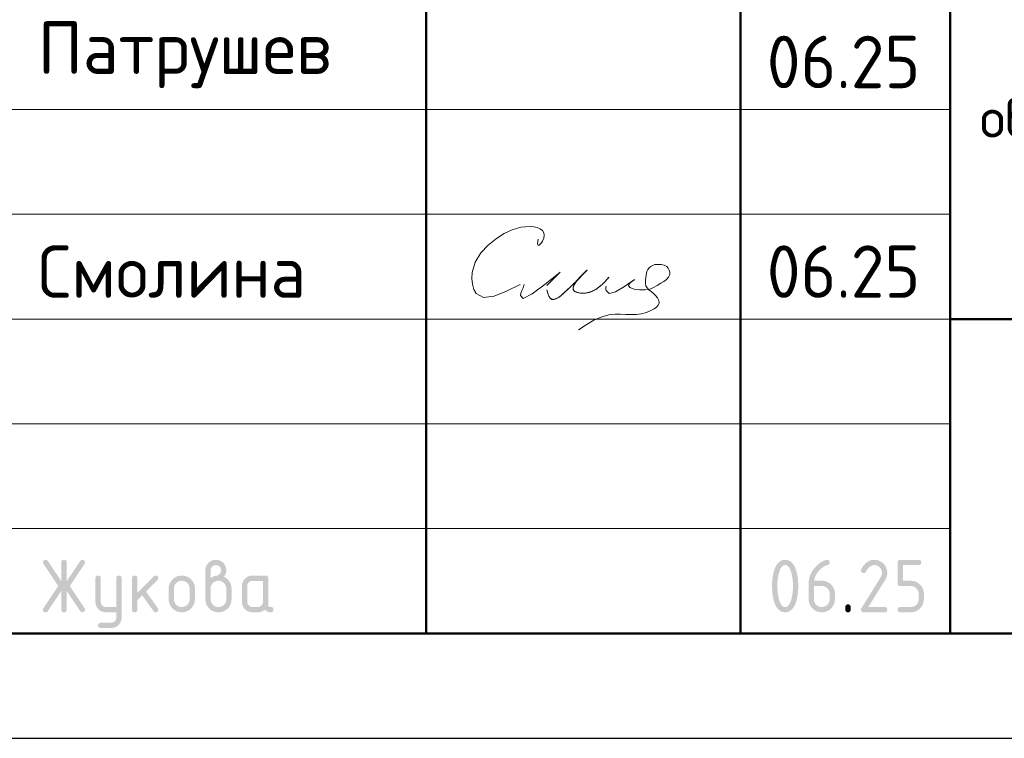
# Model space of a CAD drawing. Header units: millimetres. Extents: x 0 to 50400, y 0 to 35762.
# Tile 10 of 18: x 30071 to 35710, y 0 to 4113. Entities that reach past the tile are written whole.
import ezdxf

# ---------------------------------------------------------------- set-up
doc = ezdxf.new("R2010")
doc.units = ezdxf.units.MM
doc.layers.add('Standard', color=7, linetype='Continuous', lineweight=25)
doc.styles.add('ISOCPEUR', font='txt')

msp = doc.modelspace()

# ---------------------------------------------------------------- hatches: boundary and pattern name
at = {"layer": 'Standard', "linetype": 'Continuous', "lineweight": 25, "transparency": 33554687}
for points in [[(30310.2, 844.4), (30232.8, 728.1), (30231.7, 726.5), (30230.4, 725.2), (30229, 724), (30227.4, 723.2), (30225.8, 722.4), (30224, 721.9), (30222.1, 721.5), (30220, 721.5), (30218.2, 721.5), (30216.6, 721.8), (30215, 722), (30213.6, 722.5), (30212.2, 723), (30211, 723.8), (30209.9, 724.5), (30209, 725.5), (30208, 726.4), (30207.4, 727.7), (30206.7, 728.9), (30206.2, 730.4), (30205.7, 731.8), (30205.5, 733.5), (30205.3, 735.2), (30205.3, 737.2), (30205.3, 739.1), (30205.9, 741.1), (30206.5, 743), (30207.8, 744.9), (30292.1, 871.4), (30207.8, 997.9), (30206.5, 999.9), (30205.9, 1001.8), (30205.3, 1003.8), (30205.3, 1005.9), (30205.3, 1007.8), (30205.5, 1009.5), (30205.7, 1011.3), (30206.2, 1012.7), (30206.7, 1014.2), (30207.4, 1015.4), (30208.1, 1016.6), (30209, 1017.6), (30210, 1018.6), (30211.1, 1019.3), (30212.3, 1020.1), (30213.7, 1020.6), (30215.1, 1021), (30216.8, 1021.3), (30218.4, 1021.5), (30220.3, 1021.5), (30222.3, 1021.5), (30224, 1021.1), (30225.8, 1020.7), (30227.4, 1019.8), (30228.9, 1019), (30230.3, 1017.7), (30231.6, 1016.4), (30232.8, 1014.7), (30310.2, 898.7), (30310.2, 1006.5), (30310.2, 1008.4), (30310.5, 1010.1), (30310.7, 1011.7), (30311.2, 1013.1), (30311.7, 1014.5), (30312.4, 1015.7), (30313.1, 1016.9), (30314, 1017.8), (30314.9, 1018.7), (30316.1, 1019.4), (30317.3, 1020.1), (30318.7, 1020.6), (30320.1, 1021.1), (30321.8, 1021.3), (30323.4, 1021.5), (30325.3, 1021.5), (30327.2, 1021.5), (30328.8, 1021.3), (30330.4, 1021.1), (30331.8, 1020.6), (30333.3, 1020.1), (30334.4, 1019.4), (30335.6, 1018.7), (30336.5, 1017.8), (30337.5, 1016.9), (30338.2, 1015.7), (30338.9, 1014.5), (30339.4, 1013.1), (30339.8, 1011.7), (30340.1, 1010.1), (30340.3, 1008.4), (30340.3, 1006.5), (30340.3, 898.7), (30417.8, 1014.7), (30418.9, 1016.4), (30420.3, 1017.7), (30421.6, 1019), (30423.2, 1019.8), (30424.8, 1020.7), (30426.6, 1021.1), (30428.5, 1021.5), (30430.5, 1021.5), (30432, 1021.5), (30433.4, 1021.3), (30434.9, 1021), (30436.2, 1020.4), (30437.5, 1019.8), (30438.7, 1019), (30439.9, 1018.1), (30441, 1017), (30442, 1015.9), (30442.8, 1014.6), (30443.6, 1013.4), (30444.2, 1012.1), (30444.7, 1010.7), (30445, 1009.3), (30445.3, 1007.9), (30445.3, 1006.3), (30445.3, 1004.1), (30444.6, 1002), (30444, 999.9), (30442.8, 997.9), (30358.5, 871.4), (30442.8, 744.9), (30444, 743), (30444.6, 741), (30445.3, 738.9), (30445.3, 736.8), (30445.3, 735.2), (30445, 733.8), (30444.7, 732.4), (30444.2, 731), (30443.7, 729.7), (30442.9, 728.5), (30442.1, 727.2), (30441.1, 726.1), (30440, 724.9), (30438.8, 724.1), (30437.7, 723.3), (30436.4, 722.7), (30435.1, 722.1), (30433.7, 721.8), (30432.3, 721.5), (30430.7, 721.5), (30428.6, 721.5), (30426.7, 721.9), (30424.8, 722.4), (30423.2, 723.2), (30421.6, 724), (30420.2, 725.2), (30418.9, 726.5), (30417.8, 728.1), (30340.3, 844.4), (30340.3, 736.5), (30340.3, 734.7), (30340.1, 733), (30339.8, 731.4), (30339.4, 730), (30338.9, 728.6), (30338.2, 727.4), (30337.5, 726.2), (30336.5, 725.3), (30335.6, 724.4), (30334.4, 723.7), (30333.3, 723), (30331.8, 722.5), (30330.4, 722), (30328.8, 721.8), (30327.2, 721.5), (30325.3, 721.5), (30323.4, 721.5), (30321.8, 721.8), (30320.1, 722), (30318.7, 722.5), (30317.3, 723), (30316.1, 723.7), (30314.9, 724.4), (30314, 725.3), (30313.1, 726.2), (30312.4, 727.4), (30311.7, 728.6), (30311.2, 730), (30310.7, 731.4), (30310.5, 733), (30310.2, 734.7), (30310.2, 736.5)], [(34964.6, 1021.5), (34968.5, 1021.5), (34972.2, 1021.2), (34976, 1020.9), (34979.6, 1020.2), (34983.2, 1019.5), (34986.7, 1018.5), (34990.1, 1017.4), (34993.4, 1016.1), (34996.7, 1014.7), (34999.9, 1013), (35003.1, 1011.3), (35006.1, 1009.2), (35009.1, 1007.2), (35012, 1004.8), (35014.9, 1002.4), (35017.6, 999.6), (35020.4, 996.9), (35022.8, 994), (35025.2, 991.1), (35027.2, 988.1), (35029.3, 985), (35031, 981.9), (35032.7, 978.7), (35034.1, 975.4), (35035.5, 972.1), (35036.5, 968.6), (35037.5, 965.2), (35038.2, 961.5), (35038.9, 957.9), (35039.2, 954.2), (35039.6, 950.4), (35039.6, 946.6), (35039.6, 941.2), (35038.7, 935.9), (35037.9, 930.5), (35036.2, 925.1), (35034.5, 919.7), (35031.9, 914.3), (35029.3, 908.8), (35025.9, 903.4), (34931.4, 751.6), (35024.6, 751.6), (35026.4, 751.6), (35028.1, 751.4), (35029.7, 751.1), (35031.1, 750.7), (35032.5, 750.2), (35033.7, 749.5), (35034.9, 748.8), (35035.8, 747.8), (35036.8, 746.9), (35037.5, 745.7), (35038.2, 744.6), (35038.6, 743.2), (35039.1, 741.7), (35039.3, 740.1), (35039.6, 738.4), (35039.6, 736.6), (35039.6, 734.7), (35039.3, 733), (35039.1, 731.4), (35038.6, 730), (35038.2, 728.6), (35037.5, 727.4), (35036.8, 726.2), (35035.8, 725.3), (35034.9, 724.4), (35033.7, 723.7), (35032.5, 723), (35031.1, 722.5), (35029.7, 722), (35028.1, 721.8), (35026.4, 721.5), (35024.6, 721.5), (34904.6, 721.5), (34902.7, 721.5), (34901.1, 721.8), (34899.5, 722), (34898.1, 722.5), (34896.7, 723), (34895.5, 723.7), (34894.3, 724.4), (34893.4, 725.3), (34892.4, 726.2), (34891.7, 727.4), (34891, 728.6), (34890.6, 730), (34890.1, 731.4), (34889.9, 733), (34889.6, 734.7), (34889.6, 736.5), (34889.6, 738.8), (34890.2, 741), (34890.9, 743.1), (34892.1, 745.2), (35002.1, 921.7), (35004, 924.7), (35005.4, 927.8), (35006.8, 930.8), (35007.7, 933.9), (35008.6, 937), (35009.1, 940.2), (35009.6, 943.3), (35009.6, 946.5), (35009.6, 951.2), (35008.8, 955.5), (35007.9, 959.8), (35006.3, 963.8), (35004.6, 967.7), (35002.2, 971.4), (34999.7, 975), (34996.4, 978.3), (34993.1, 981.6), (34989.5, 984.1), (34985.8, 986.6), (34981.9, 988.2), (34977.9, 989.8), (34973.6, 990.7), (34969.3, 991.5), (34964.6, 991.5), (34961.4, 991.5), (34958.3, 990.9), (34955.2, 990.3), (34952.1, 989.1), (34949.1, 988), (34946.1, 986.2), (34943.1, 984.4), (34940.1, 982.1), (34937.2, 979.7), (34934.3, 976.8), (34931.4, 973.8), (34928.6, 970.3), (34925.8, 966.7), (34923, 962.6), (34920.3, 958.5), (34917.6, 953.8), (34916.5, 952), (34915.2, 950.6), (34913.9, 949.2), (34912.3, 948.3), (34910.7, 947.4), (34908.8, 947), (34906.8, 946.5), (34904.6, 946.5), (34902.7, 946.5), (34901.1, 946.7), (34899.5, 947), (34898.1, 947.4), (34896.7, 947.9), (34895.5, 948.6), (34894.3, 949.3), (34893.4, 950.3), (34892.4, 951.2), (34891.7, 952.4), (34891, 953.5), (34890.6, 954.9), (34890.1, 956.3), (34889.9, 958), (34889.6, 959.6), (34889.6, 961.5), (34889.6, 963.2), (34890, 964.7), (34890.3, 966.3), (34891, 967.6), (34894.5, 974.4), (34898.2, 980.3), (34902, 986.2), (34906.1, 991.2), (34910.1, 996.3), (34914.4, 1000.5), (34918.8, 1004.7), (34923.4, 1008.1), (34928, 1011.4), (34932.8, 1014), (34937.7, 1016.5), (34942.9, 1018.2), (34948, 1019.9), (34953.5, 1020.7), (34958.9, 1021.5)], [(35099.5, 886.5), (35099.5, 1006.5), (35099.5, 1008.4), (35099.8, 1010.1), (35100, 1011.7), (35100.4, 1013.1), (35100.9, 1014.5), (35101.6, 1015.7), (35102.3, 1016.9), (35103.3, 1017.8), (35104.2, 1018.7), (35105.4, 1019.4), (35106.5, 1020.1), (35107.9, 1020.6), (35109.3, 1021.1), (35111, 1021.3), (35112.6, 1021.5), (35114.5, 1021.5), (35219.2, 1021.5), (35221.1, 1021.5), (35222.7, 1021.3), (35224.3, 1021.1), (35225.7, 1020.6), (35227.1, 1020.1), (35228.3, 1019.4), (35229.5, 1018.7), (35230.4, 1017.8), (35231.4, 1016.9), (35232.1, 1015.7), (35232.8, 1014.5), (35233.2, 1013.1), (35233.7, 1011.7), (35234, 1010), (35234.2, 1008.4), (35234.2, 1006.5), (35234.2, 1004.6), (35234, 1003), (35233.7, 1001.4), (35233.2, 999.9), (35232.8, 998.5), (35232.1, 997.4), (35231.4, 996.2), (35230.4, 995.2), (35229.5, 994.3), (35228.3, 993.6), (35227.1, 992.9), (35225.7, 992.4), (35224.3, 992), (35222.7, 991.7), (35221.1, 991.5), (35219.2, 991.5), (35129.6, 991.5), (35129.6, 901.6), (35174.4, 901.6), (35178.3, 901.6), (35182.1, 901.3), (35185.8, 900.9), (35189.4, 900.2), (35193, 899.5), (35196.4, 898.5), (35199.9, 897.5), (35203.2, 896.1), (35206.5, 894.7), (35209.7, 893), (35212.8, 891.3), (35215.9, 889.2), (35218.9, 887.1), (35221.8, 884.7), (35224.6, 882.3), (35227.4, 879.5), (35230.1, 876.8), (35232.5, 873.9), (35234.9, 871), (35236.9, 868), (35239, 864.9), (35240.7, 861.8), (35242.4, 858.6), (35243.8, 855.3), (35245.1, 852), (35246.2, 848.5), (35247.2, 845.1), (35247.9, 841.5), (35248.5, 837.9), (35248.9, 834.2), (35249.2, 830.4), (35249.2, 826.6), (35249.2, 796.6), (35249.2, 792.7), (35248.9, 788.9), (35248.5, 785.2), (35247.9, 781.6), (35247.2, 778), (35246.1, 774.5), (35245.1, 771), (35243.7, 767.7), (35242.4, 764.4), (35240.6, 761.2), (35238.9, 758.1), (35236.9, 755), (35234.8, 752), (35232.4, 749.1), (35230, 746.2), (35227.2, 743.5), (35224.5, 740.7), (35221.6, 738.3), (35218.7, 735.9), (35215.7, 733.9), (35212.7, 731.8), (35209.5, 730.1), (35206.3, 728.4), (35203, 727), (35199.7, 725.7), (35196.3, 724.6), (35192.8, 723.6), (35189.2, 722.9), (35185.7, 722.2), (35182, 721.9), (35178.2, 721.5), (35174.4, 721.5), (35114.5, 721.5), (35112.6, 721.5), (35111, 721.8), (35109.3, 722), (35107.9, 722.5), (35106.5, 723), (35105.4, 723.7), (35104.2, 724.4), (35103.3, 725.3), (35102.3, 726.2), (35101.6, 727.4), (35100.9, 728.6), (35100.5, 730), (35100, 731.4), (35099.8, 733), (35099.5, 734.7), (35099.5, 736.6), (35099.5, 738.4), (35099.8, 740.1), (35100, 741.7), (35100.4, 743.2), (35100.9, 744.6), (35101.6, 745.7), (35102.3, 746.9), (35103.3, 747.8), (35104.2, 748.8), (35105.4, 749.5), (35106.5, 750.2), (35107.9, 750.7), (35109.3, 751.1), (35111, 751.4), (35112.6, 751.6), (35114.5, 751.6), (35174.3, 751.6), (35179, 751.6), (35183.4, 752.4), (35187.7, 753.2), (35191.7, 754.9), (35195.7, 756.5), (35199.3, 758.9), (35202.9, 761.4), (35206.1, 764.7), (35209.4, 767.9), (35211.9, 771.6), (35214.3, 775.2), (35215.9, 779.2), (35217.6, 783.2), (35218.4, 787.5), (35219.2, 791.9), (35219.2, 796.6), (35219.2, 826.6), (35219.2, 831.2), (35218.4, 835.5), (35217.5, 839.9), (35215.9, 843.8), (35214.3, 847.8), (35211.8, 851.4), (35209.3, 855.1), (35206, 858.4), (35202.8, 861.7), (35199.1, 864.1), (35195.5, 866.6), (35191.5, 868.2), (35187.6, 869.9), (35183.3, 870.7), (35179, 871.5), (35174.3, 871.5), (35114.5, 871.5), (35112.6, 871.5), (35111, 871.8), (35109.3, 872), (35107.9, 872.5), (35106.5, 872.9), (35105.4, 873.6), (35104.2, 874.4), (35103.3, 875.3), (35102.3, 876.2), (35101.6, 877.4), (35100.9, 878.6), (35100.4, 880), (35100, 881.4), (35099.8, 883), (35099.5, 884.7)], [(30625, 691.2), (30625, 721.5), (30565.2, 721.5), (30562, 721.5), (30559, 721.8), (30556, 722.1), (30553.1, 722.6), (30550.2, 723.2), (30547.4, 724), (30544.6, 724.8), (30542, 725.9), (30539.3, 727), (30536.8, 728.4), (30534.2, 729.7), (30531.8, 731.4), (30529.4, 733), (30527.1, 734.9), (30524.8, 736.8), (30522.7, 739), (30520.5, 741.2), (30518.6, 743.5), (30516.7, 745.8), (30515.1, 748.2), (30513.5, 750.7), (30512.1, 753.2), (30510.7, 755.7), (30509.7, 758.4), (30508.6, 761), (30507.8, 763.8), (30507, 766.6), (30506.4, 769.5), (30505.9, 772.4), (30505.6, 775.4), (30505.3, 778.4), (30505.3, 781.5), (30505.3, 916.4), (30505.3, 918.3), (30505.6, 919.9), (30505.8, 921.5), (30506.3, 922.9), (30506.7, 924.3), (30507.4, 925.5), (30508.1, 926.7), (30509.1, 927.6), (30510, 928.6), (30511.2, 929.3), (30512.4, 930), (30513.8, 930.4), (30515.2, 930.9), (30516.8, 931.1), (30518.5, 931.4), (30520.4, 931.4), (30522.2, 931.4), (30523.9, 931.1), (30525.5, 930.9), (30526.9, 930.4), (30528.3, 930), (30529.5, 929.3), (30530.7, 928.6), (30531.6, 927.6), (30532.6, 926.7), (30533.3, 925.5), (30534, 924.4), (30534.4, 923), (30534.9, 921.5), (30535.2, 919.9), (30535.4, 918.3), (30535.4, 916.4), (30535.4, 781.6), (30535.4, 778.5), (30535.9, 775.6), (30536.5, 772.8), (30537.6, 770.2), (30538.7, 767.5), (30540.4, 765.1), (30542, 762.7), (30544.2, 760.4), (30546.4, 758.2), (30548.8, 756.6), (30551.2, 754.9), (30553.9, 753.8), (30556.5, 752.7), (30559.4, 752.2), (30562.2, 751.6), (30565.3, 751.6), (30625, 751.6), (30625, 916.4), (30625, 918.3), (30625.2, 919.9), (30625.5, 921.5), (30625.9, 923), (30626.4, 924.4), (30627.1, 925.5), (30627.8, 926.7), (30628.7, 927.6), (30629.7, 928.6), (30630.9, 929.3), (30632, 930), (30633.4, 930.4), (30634.9, 930.9), (30636.5, 931.1), (30638.1, 931.4), (30640, 931.4), (30641.9, 931.4), (30643.5, 931.1), (30645.2, 930.9), (30646.6, 930.4), (30648, 930), (30649.2, 929.3), (30650.4, 928.6), (30651.3, 927.6), (30652.2, 926.7), (30652.9, 925.5), (30653.6, 924.3), (30654.1, 923), (30654.6, 921.5), (30654.8, 919.9), (30655, 918.3), (30655, 916.4), (30655, 691.6), (30655, 688.5), (30654.8, 685.5), (30654.5, 682.5), (30654, 679.6), (30653.4, 676.7), (30652.6, 673.9), (30651.8, 671.2), (30650.8, 668.5), (30649.7, 665.8), (30648.4, 663.3), (30647, 660.8), (30645.4, 658.4), (30643.8, 655.9), (30642, 653.6), (30640.1, 651.3), (30637.9, 649.1), (30635.8, 646.9), (30633.5, 645), (30631.3, 643.1), (30628.9, 641.5), (30626.5, 639.9), (30624, 638.5), (30621.5, 637.1), (30618.9, 636), (30616.2, 634.9), (30613.5, 634.1), (30610.7, 633.3), (30607.9, 632.7), (30605, 632.2), (30602, 631.9), (30599, 631.7), (30595.9, 631.7), (30535.4, 631.7), (30533.5, 631.7), (30531.9, 631.9), (30530.2, 632.1), (30528.8, 632.6), (30527.4, 633.1), (30526.2, 633.8), (30525.1, 634.5), (30524.1, 635.4), (30523.2, 636.4), (30522.5, 637.5), (30521.8, 638.7), (30521.3, 640.1), (30520.9, 641.5), (30520.6, 643.2), (30520.4, 644.8), (30520.4, 646.7), (30520.4, 648.2), (30520.7, 649.6), (30521, 650.9), (30521.5, 652.3), (30522.1, 653.6), (30522.9, 654.8), (30523.8, 656), (30524.9, 657.2), (30526.1, 658.3), (30527.3, 659.2), (30528.5, 660), (30529.8, 660.6), (30531.1, 661.1), (30532.5, 661.4), (30533.9, 661.7), (30535.4, 661.7), (30595.1, 661.7), (30598.3, 661.7), (30601.2, 662.2), (30604.1, 662.8), (30606.8, 663.8), (30609.4, 664.9), (30611.8, 666.4), (30614.2, 668), (30616.4, 670.1), (30618.5, 672.2), (30620.2, 674.6), (30621.8, 676.9), (30622.8, 679.6), (30623.9, 682.2), (30624.5, 685.1), (30625, 688)], [(30745.2, 832.8), (30839.5, 927.1), (30840.6, 928.1), (30841.8, 929), (30843, 929.8), (30844.3, 930.3), (30845.7, 930.8), (30847.1, 931.1), (30848.6, 931.4), (30850.2, 931.4), (30852.1, 931.4), (30853.7, 931.1), (30855.3, 930.9), (30856.7, 930.4), (30858.2, 930), (30859.3, 929.3), (30860.5, 928.6), (30861.4, 927.6), (30862.4, 926.7), (30863.1, 925.5), (30863.8, 924.3), (30864.2, 922.9), (30864.7, 921.5), (30864.9, 919.9), (30865.2, 918.3), (30865.2, 916.4), (30865.2, 914.9), (30864.9, 913.5), (30864.6, 912.1), (30864, 910.8), (30863.5, 909.5), (30862.6, 908.3), (30861.8, 907.1), (30860.6, 905.9), (30794.8, 840.1), (30862.2, 745.2), (30863.7, 743.1), (30864.4, 740.9), (30865.2, 738.7), (30865.2, 736.3), (30865.2, 734.5), (30864.9, 732.8), (30864.7, 731.2), (30864.2, 729.9), (30863.8, 728.5), (30863.1, 727.3), (30862.4, 726.2), (30861.4, 725.2), (30860.5, 724.3), (30859.3, 723.6), (30858.2, 722.9), (30856.7, 722.5), (30855.3, 722), (30853.7, 721.8), (30852.1, 721.5), (30850.2, 721.5), (30848.2, 721.5), (30846.4, 721.9), (30844.7, 722.3), (30843.1, 723.1), (30841.5, 723.9), (30840.2, 725.1), (30838.8, 726.3), (30837.7, 727.9), (30773.2, 818.6), (30745.2, 790.6), (30745.2, 736.5), (30745.2, 734.7), (30745, 733), (30744.7, 731.4), (30744.3, 730), (30743.8, 728.6), (30743.1, 727.4), (30742.4, 726.2), (30741.5, 725.3), (30740.5, 724.4), (30739.4, 723.7), (30738.2, 723), (30736.8, 722.5), (30735.4, 722), (30733.7, 721.8), (30732.1, 721.5), (30730.2, 721.5), (30728.3, 721.5), (30726.7, 721.8), (30725, 722), (30723.6, 722.5), (30722.2, 723), (30721, 723.7), (30719.9, 724.4), (30718.9, 725.3), (30718, 726.2), (30717.3, 727.4), (30716.6, 728.6), (30716.1, 730), (30715.6, 731.4), (30715.4, 733), (30715.2, 734.7), (30715.2, 736.5), (30715.2, 916.4), (30715.2, 918.3), (30715.4, 919.9), (30715.6, 921.5), (30716.1, 922.9), (30716.6, 924.3), (30717.3, 925.5), (30718, 926.7), (30718.9, 927.6), (30719.9, 928.6), (30721, 929.3), (30722.2, 930), (30723.6, 930.4), (30725, 930.9), (30726.7, 931.1), (30728.3, 931.4), (30730.2, 931.4), (30732.1, 931.4), (30733.7, 931.1), (30735.4, 930.9), (30736.8, 930.4), (30738.2, 930), (30739.4, 929.3), (30740.5, 928.6), (30741.5, 927.6), (30742.4, 926.7), (30743.1, 925.5), (30743.8, 924.3), (30744.3, 922.9), (30744.7, 921.5), (30745, 919.9), (30745.2, 918.3), (30745.2, 916.4)], [(34799.8, 751.6), (34799.8, 753.5), (34800, 755.1), (34800.3, 756.8), (34800.7, 758.2), (34801.2, 759.6), (34801.9, 760.8), (34802.6, 761.9), (34803.6, 762.9), (34804.5, 763.8), (34805.7, 764.5), (34806.8, 765.2), (34808.2, 765.7), (34809.7, 766.2), (34811.3, 766.4), (34812.9, 766.6), (34814.8, 766.6), (34816.7, 766.6), (34818.3, 766.4), (34820, 766.2), (34821.4, 765.7), (34822.8, 765.2), (34824, 764.5), (34825.2, 763.8), (34826.1, 762.9), (34827, 761.9), (34827.7, 760.8), (34828.4, 759.6), (34828.9, 758.2), (34829.4, 756.8), (34829.6, 755.1), (34829.8, 753.5), (34829.8, 751.6), (34829.8, 736.6), (34829.8, 734.7), (34829.6, 733), (34829.4, 731.4), (34828.9, 730), (34828.4, 728.6), (34827.7, 727.4), (34827, 726.2), (34826.1, 725.3), (34825.2, 724.4), (34824, 723.7), (34822.8, 723), (34821.4, 722.5), (34820, 722), (34818.3, 721.8), (34816.7, 721.5), (34814.8, 721.5), (34812.9, 721.5), (34811.3, 721.8), (34809.7, 722), (34808.2, 722.5), (34806.8, 723), (34805.7, 723.7), (34804.5, 724.4), (34803.6, 725.3), (34802.6, 726.2), (34801.9, 727.4), (34801.2, 728.6), (34800.7, 730), (34800.3, 731.4), (34800, 733), (34799.8, 734.7), (34799.8, 736.6)]]:
    msp.add_hatch(color=7, dxfattribs=at).paths.add_polyline_path(points, flags=16)
h = msp.add_hatch(color=7, dxfattribs=at)
h.paths.add_polyline_path([(31164.9, 916.5), (31169.6, 920.2), (31174.2, 923), (31178.8, 925.9), (31183.2, 927.7), (31187.5, 929.6), (31191.7, 930.5), (31195.9, 931.5), (31199.9, 931.5), (31202.2, 931.5), (31204.4, 932.1), (31206.7, 932.8), (31208.8, 934.1), (31211, 935.4), (31213.1, 937.4), (31215.1, 939.3), (31217.1, 941.9), (31219.1, 944.4), (31220.5, 946.8), (31222, 949.3), (31222.9, 951.7), (31223.9, 954.1), (31224.4, 956.6), (31224.9, 959), (31224.9, 961.5), (31224.9, 964.6), (31224.3, 967.6), (31223.8, 970.5), (31222.7, 973.2), (31221.6, 975.8), (31220, 978.2), (31218.4, 980.7), (31216.2, 982.8), (31214.1, 985), (31211.7, 986.6), (31209.2, 988.2), (31206.6, 989.3), (31203.9, 990.4), (31201, 990.9), (31198.1, 991.5), (31194.9, 991.5), (31191.8, 991.5), (31188.9, 990.9), (31186, 990.4), (31183.3, 989.3), (31180.7, 988.2), (31178.2, 986.5), (31175.8, 984.9), (31173.6, 982.7), (31171.4, 980.5), (31169.8, 978.1), (31168.2, 975.7), (31167.1, 973), (31166, 970.4), (31165.4, 967.5), (31164.9, 964.6), (31164.9, 961.5)])
h.paths.add_polyline_path([(31239.6, 925.4), (31244.8, 923.3), (31249.4, 920.4), (31254.1, 917.7), (31258.2, 914.2), (31262.2, 910.8), (31265.8, 906.7), (31269.4, 902.6), (31272.4, 897.9), (31275.4, 893.2), (31277.7, 888.3), (31280, 883.3), (31281.5, 878.1), (31283, 873), (31283.8, 867.6), (31284.5, 862.2), (31284.5, 856.5), (31284.5, 796.5), (31284.5, 792.6), (31284.2, 788.9), (31283.9, 785.1), (31283.2, 781.5), (31282.5, 777.8), (31281.5, 774.4), (31280.4, 770.9), (31279.1, 767.6), (31277.7, 764.2), (31276, 761.1), (31274.3, 757.9), (31272.2, 754.9), (31270.2, 751.8), (31267.8, 749), (31265.4, 746.1), (31262.7, 743.4), (31259.9, 740.6), (31257, 738.2), (31254.2, 735.9), (31251.1, 733.8), (31248.1, 731.8), (31244.9, 730.1), (31241.8, 728.4), (31238.5, 727), (31235.2, 725.6), (31231.7, 724.6), (31228.2, 723.6), (31224.7, 722.9), (31221, 722.2), (31217.3, 721.9), (31213.6, 721.5), (31209.7, 721.5), (31205.8, 721.5), (31202, 721.9), (31198.2, 722.2), (31194.6, 722.9), (31191, 723.6), (31187.6, 724.6), (31184.1, 725.7), (31180.8, 727), (31177.4, 728.4), (31174.3, 730.1), (31171.1, 731.8), (31168.1, 733.9), (31165.1, 735.9), (31162.2, 738.3), (31159.3, 740.7), (31156.6, 743.5), (31153.9, 746.2), (31151.5, 749.1), (31149.1, 752), (31147.1, 755), (31145, 758), (31143.3, 761.2), (31141.6, 764.4), (31140.3, 767.7), (31138.9, 771), (31137.9, 774.5), (31136.9, 777.9), (31136.2, 781.6), (31135.5, 785.2), (31135.2, 788.9), (31134.8, 792.6), (31134.8, 796.5), (31134.8, 961.5), (31134.8, 964.7), (31135.1, 967.7), (31135.4, 970.8), (31135.9, 973.7), (31136.5, 976.6), (31137.3, 979.4), (31138.1, 982.1), (31139.2, 984.8), (31140.3, 987.5), (31141.6, 990), (31143, 992.5), (31144.6, 995), (31146.3, 997.4), (31148.2, 999.7), (31150.1, 1002), (31152.3, 1004.2), (31154.5, 1006.3), (31156.8, 1008.2), (31159.1, 1010.1), (31161.5, 1011.8), (31163.9, 1013.4), (31166.4, 1014.7), (31169, 1016.1), (31171.6, 1017.2), (31174.3, 1018.3), (31177, 1019.1), (31179.8, 1019.9), (31182.7, 1020.5), (31185.5, 1021), (31188.5, 1021.3), (31191.5, 1021.5), (31194.7, 1021.5), (31197.8, 1021.5), (31200.8, 1021.3), (31203.9, 1021), (31206.7, 1020.5), (31209.6, 1019.9), (31212.4, 1019.1), (31215.2, 1018.3), (31217.9, 1017.2), (31220.5, 1016.1), (31223, 1014.7), (31225.6, 1013.3), (31228, 1011.7), (31230.4, 1010.1), (31232.7, 1008.1), (31235, 1006.2), (31237.2, 1004), (31239.3, 1001.9), (31241.2, 999.6), (31243.1, 997.3), (31244.7, 994.8), (31246.4, 992.4), (31247.7, 989.9), (31249.1, 987.3), (31250.2, 984.7), (31251.2, 982), (31252.1, 979.2), (31252.9, 976.5), (31253.4, 973.6), (31254, 970.7), (31254.2, 967.7), (31254.5, 964.7), (31254.5, 961.5), (31254.5, 955.9), (31253.6, 950.8), (31252.6, 945.7), (31250.8, 941.1), (31248.9, 936.6), (31246.1, 932.7), (31243.4, 928.8)], flags=16)
h.paths.add_polyline_path([(31254.5, 796.6), (31254.5, 856.6), (31254.5, 861.2), (31253.7, 865.5), (31252.9, 869.9), (31251.2, 873.8), (31249.6, 877.8), (31247.2, 881.4), (31244.7, 885.1), (31241.5, 888.4), (31238.2, 891.7), (31234.6, 894.1), (31231, 896.6), (31227, 898.3), (31223.1, 899.9), (31218.7, 900.7), (31214.4, 901.6), (31209.7, 901.6), (31205, 901.6), (31200.7, 900.7), (31196.3, 899.9), (31192.4, 898.3), (31188.4, 896.6), (31184.8, 894.1), (31181.1, 891.7), (31177.9, 888.4), (31174.6, 885.1), (31172.2, 881.4), (31169.8, 877.8), (31168.1, 873.8), (31166.5, 869.9), (31165.7, 865.5), (31164.9, 861.2), (31164.9, 856.6), (31164.9, 796.6), (31164.9, 791.9), (31165.7, 787.5), (31166.5, 783.2), (31168.1, 779.2), (31169.8, 775.2), (31172.2, 771.6), (31174.6, 767.9), (31177.9, 764.7), (31181.1, 761.4), (31184.8, 758.9), (31188.4, 756.5), (31192.4, 754.9), (31196.3, 753.2), (31200.7, 752.4), (31205, 751.6), (31209.7, 751.6), (31214.4, 751.6), (31218.7, 752.4), (31223.1, 753.2), (31227, 754.9), (31231, 756.5), (31234.6, 759), (31238.2, 761.5), (31241.5, 764.8), (31244.7, 768.1), (31247.2, 771.7), (31249.6, 775.3), (31251.2, 779.3), (31252.9, 783.3), (31253.7, 787.6), (31254.5, 791.9)])
h = msp.add_hatch(color=7, dxfattribs=at)
h.paths.add_polyline_path([(34499.8, 871.5), (34499.8, 880.9), (34499.3, 889.9), (34498.8, 899), (34497.8, 907.7), (34496.8, 916.5), (34495.3, 925), (34493.9, 933.5), (34491.9, 941.7), (34490.4, 948), (34488.7, 953.4), (34487, 958.8), (34485.1, 963.5), (34483.2, 968.2), (34481.1, 972.1), (34479, 975.9), (34476.7, 979), (34474.4, 982.2), (34471.8, 984.5), (34469.3, 986.8), (34466.6, 988.4), (34463.9, 989.9), (34461, 990.7), (34458.1, 991.5), (34455, 991.5), (34451.9, 991.5), (34449, 990.7), (34446.1, 989.9), (34443.4, 988.4), (34440.8, 986.8), (34438.3, 984.5), (34435.8, 982.1), (34433.5, 979), (34431.2, 975.9), (34429.1, 972), (34427, 968.1), (34425.1, 963.4), (34423.2, 958.7), (34421.5, 953.2), (34419.8, 947.8), (34418.3, 941.5), (34416.3, 933.1), (34414.8, 924.5), (34413.2, 916), (34412.2, 907.2), (34411.2, 898.5), (34410.7, 889.5), (34410.2, 880.6), (34410.2, 871.5), (34410.2, 862.3), (34410.7, 853.3), (34411.2, 844.3), (34412.2, 835.5), (34413.2, 826.7), (34414.6, 818.2), (34416.1, 809.6), (34418.1, 801.3), (34419.6, 795.1), (34421.3, 789.7), (34423, 784.2), (34424.9, 779.6), (34426.8, 774.9), (34428.9, 771), (34431, 767.1), (34433.3, 764), (34435.6, 760.9), (34438.1, 758.6), (34440.6, 756.3), (34443.3, 754.7), (34446.1, 753.2), (34449, 752.4), (34451.9, 751.6), (34455, 751.6), (34458.1, 751.6), (34461, 752.4), (34463.9, 753.2), (34466.6, 754.7), (34469.3, 756.3), (34471.8, 758.6), (34474.4, 760.9), (34476.7, 764), (34479, 767.1), (34481.1, 771), (34483.2, 774.9), (34485.1, 779.6), (34487, 784.2), (34488.7, 789.7), (34490.4, 795.1), (34491.9, 801.3), (34493.9, 809.6), (34495.3, 818.2), (34496.8, 826.7), (34497.8, 835.5), (34498.8, 844.3), (34499.3, 853.3), (34499.8, 862.3)])
h.paths.add_polyline_path([(34529.9, 871.5), (34529.9, 864.8), (34529.6, 858.4), (34529.4, 851.9), (34529, 845.6), (34528.6, 839.4), (34528, 833.4), (34527.4, 827.3), (34526.6, 821.5), (34525.7, 815.7), (34524.7, 810.2), (34523.7, 804.6), (34522.4, 799.3), (34521.2, 793.9), (34519.8, 788.8), (34518.3, 783.7), (34516.7, 778.8), (34514.3, 771.7), (34511.5, 765.4), (34508.7, 759.1), (34505.6, 753.8), (34502.5, 748.4), (34499, 743.9), (34495.5, 739.4), (34491.6, 735.9), (34487.8, 732.3), (34483.5, 729.6), (34479.3, 726.9), (34474.7, 725.1), (34470.2, 723.3), (34465.2, 722.4), (34460.3, 721.5), (34455, 721.5), (34449.7, 721.5), (34444.7, 722.4), (34439.8, 723.3), (34435.2, 725.1), (34430.6, 726.9), (34426.4, 729.6), (34422.2, 732.2), (34418.4, 735.8), (34414.5, 739.4), (34411, 743.8), (34407.5, 748.3), (34404.4, 753.6), (34401.2, 759), (34398.5, 765.2), (34395.7, 771.5), (34393.3, 778.6), (34391.6, 783.5), (34390.2, 788.6), (34388.8, 793.7), (34387.5, 799.1), (34386.3, 804.4), (34385.3, 810), (34384.2, 815.6), (34383.4, 821.4), (34382.6, 827.2), (34382, 833.2), (34381.4, 839.3), (34380.9, 845.5), (34380.5, 851.8), (34380.3, 858.3), (34380.1, 864.8), (34380.1, 871.5), (34380.1, 878.3), (34380.3, 884.8), (34380.5, 891.3), (34380.9, 897.6), (34381.4, 903.8), (34382, 909.9), (34382.6, 915.9), (34383.4, 921.7), (34384.2, 927.5), (34385.3, 933.1), (34386.3, 938.7), (34387.5, 944), (34388.8, 949.4), (34390.2, 954.5), (34391.6, 959.6), (34393.3, 964.5), (34395.7, 971.6), (34398.5, 977.9), (34401.2, 984.1), (34404.4, 989.5), (34407.5, 994.8), (34411, 999.3), (34414.5, 1003.7), (34418.4, 1007.3), (34422.2, 1010.9), (34426.4, 1013.5), (34430.6, 1016.2), (34435.2, 1018), (34439.8, 1019.8), (34444.7, 1020.7), (34449.7, 1021.5), (34455, 1021.5), (34460.3, 1021.5), (34465.2, 1020.6), (34470.2, 1019.8), (34474.7, 1018), (34479.3, 1016.2), (34483.5, 1013.5), (34487.8, 1010.8), (34491.6, 1007.2), (34495.5, 1003.6), (34499, 999.2), (34502.5, 994.7), (34505.6, 989.3), (34508.7, 984), (34511.5, 977.7), (34514.3, 971.4), (34516.7, 964.3), (34518.3, 959.4), (34519.8, 954.3), (34521.2, 949.2), (34522.4, 943.8), (34523.7, 938.5), (34524.7, 932.9), (34525.7, 927.3), (34526.6, 921.5), (34527.4, 915.7), (34528, 909.7), (34528.6, 903.7), (34529, 897.4), (34529.4, 891.2), (34529.6, 884.7), (34529.9, 878.3)], flags=16)
h = msp.add_hatch(color=7, dxfattribs=at)
h.paths.add_polyline_path([(34620, 871.5), (34620, 796.6), (34620, 791.9), (34620.8, 787.5), (34621.6, 783.2), (34623.3, 779.2), (34624.9, 775.2), (34627.3, 771.6), (34629.8, 767.9), (34633, 764.7), (34636.3, 761.4), (34639.9, 758.9), (34643.5, 756.5), (34647.5, 754.9), (34651.5, 753.2), (34655.8, 752.4), (34660.1, 751.6), (34664.8, 751.6), (34669.5, 751.6), (34673.9, 752.4), (34678.2, 753.2), (34682.2, 754.9), (34686.1, 756.5), (34689.7, 759), (34693.4, 761.5), (34696.6, 764.8), (34699.9, 768.1), (34702.3, 771.7), (34704.7, 775.3), (34706.4, 779.3), (34708, 783.3), (34708.8, 787.6), (34709.6, 791.9), (34709.6, 796.6), (34709.6, 826.6), (34709.6, 831.3), (34708.8, 835.6), (34708, 840), (34706.4, 844), (34704.7, 848), (34702.2, 851.6), (34699.8, 855.2), (34696.5, 858.5), (34693.2, 861.7), (34689.6, 864.2), (34686, 866.6), (34682, 868.3), (34678.1, 869.9), (34673.8, 870.7), (34669.5, 871.5), (34664.8, 871.5)])
h.paths.add_polyline_path([(34694.7, 1021.5), (34696.5, 1021.5), (34698.2, 1021.3), (34699.8, 1021.1), (34701.2, 1020.6), (34702.6, 1020.1), (34703.8, 1019.4), (34705, 1018.7), (34705.9, 1017.8), (34706.8, 1016.9), (34707.5, 1015.7), (34708.2, 1014.5), (34708.7, 1013.1), (34709.2, 1011.7), (34709.4, 1010.1), (34709.6, 1008.4), (34709.6, 1006.6), (34709.6, 1003.8), (34709.2, 1001.6), (34708.7, 999.4), (34707.8, 997.7), (34706.8, 996.1), (34705.4, 995.1), (34704, 994.1), (34702.2, 993.6), (34698, 992.5), (34694, 991.1), (34689.9, 989.7), (34686, 987.9), (34682.1, 986.2), (34678.4, 984), (34674.6, 981.9), (34671, 979.4), (34667.3, 976.9), (34663.8, 974), (34660.3, 971.2), (34657, 968), (34653.6, 964.7), (34650.3, 961.1), (34647.1, 957.6), (34644, 953.6), (34639.1, 947.4), (34635.2, 941), (34631.3, 934.6), (34628.4, 928.1), (34625.6, 921.6), (34623.8, 915), (34621.9, 908.4), (34621.1, 901.6), (34664.9, 901.6), (34668.8, 901.6), (34672.6, 901.3), (34676.5, 900.9), (34680.1, 900.2), (34683.8, 899.6), (34687.2, 898.5), (34690.7, 897.5), (34694.1, 896.1), (34697.4, 894.8), (34700.6, 893.1), (34703.7, 891.4), (34706.7, 889.3), (34709.8, 887.3), (34712.6, 884.9), (34715.4, 882.5), (34718.2, 879.8), (34720.8, 877), (34723.2, 874.2), (34725.5, 871.3), (34727.6, 868.3), (34729.6, 865.2), (34731.3, 862.1), (34733, 858.9), (34734.3, 855.6), (34735.6, 852.2), (34736.7, 848.8), (34737.7, 845.3), (34738.3, 841.7), (34739, 838), (34739.3, 834.3), (34739.7, 830.5), (34739.7, 826.6), (34739.7, 796.6), (34739.7, 792.6), (34739.3, 788.9), (34739, 785.1), (34738.3, 781.5), (34737.6, 777.9), (34736.6, 774.4), (34735.6, 770.9), (34734.2, 767.6), (34732.8, 764.3), (34731.1, 761.1), (34729.4, 757.9), (34727.4, 754.9), (34725.3, 751.8), (34722.9, 749), (34720.5, 746.1), (34717.8, 743.4), (34715.1, 740.6), (34712.2, 738.2), (34709.3, 735.9), (34706.3, 733.8), (34703.2, 731.8), (34700.1, 730.1), (34696.9, 728.4), (34693.6, 727), (34690.3, 725.6), (34686.8, 724.6), (34683.4, 723.6), (34679.8, 722.9), (34676.2, 722.2), (34672.4, 721.9), (34668.7, 721.5), (34664.8, 721.5), (34660.9, 721.5), (34657.1, 721.9), (34653.4, 722.2), (34649.8, 722.9), (34646.2, 723.6), (34642.7, 724.6), (34639.2, 725.6), (34635.9, 727), (34632.6, 728.3), (34629.4, 730), (34626.2, 731.7), (34623.2, 733.7), (34620.2, 735.8), (34617.3, 738.2), (34614.5, 740.5), (34611.7, 743.2), (34609, 746), (34606.6, 748.8), (34604.3, 751.7), (34602.2, 754.7), (34600.2, 757.7), (34598.5, 760.9), (34596.8, 764), (34595.4, 767.3), (34594, 770.6), (34593, 774.1), (34592, 777.5), (34591.3, 781.1), (34590.6, 784.7), (34590.3, 788.4), (34590, 792.2), (34590, 796.1), (34590, 886.5), (34590, 892.9), (34590.5, 899.1), (34591, 905.2), (34592.1, 911.2), (34593.1, 917.2), (34594.7, 923), (34596.3, 928.7), (34598.4, 934.3), (34600.5, 939.9), (34603.1, 945.3), (34605.8, 950.7), (34609, 955.9), (34612.1, 961.1), (34615.8, 966.1), (34619.5, 971.1), (34623.7, 975.9), (34627, 979.6), (34630.4, 983), (34633.7, 986.5), (34637.2, 989.7), (34640.6, 992.8), (34644.1, 995.8), (34647.6, 998.7), (34651.2, 1001.3), (34654.8, 1004), (34658.5, 1006.3), (34662.1, 1008.7), (34665.8, 1010.8), (34669.6, 1012.9), (34673.4, 1014.7), (34677.2, 1016.6), (34681.1, 1018.1), (34683.3, 1019), (34685.2, 1019.6), (34687.2, 1020.3), (34688.9, 1020.7), (34690.6, 1021.1), (34692, 1021.3), (34693.5, 1021.5)], flags=16)
h = msp.add_hatch(color=7, dxfattribs=at)
h.paths.add_polyline_path([(30925, 796.5), (30925, 856.4), (30925, 860.3), (30925.3, 864.1), (30925.7, 867.8), (30926.4, 871.4), (30927, 875), (30928.1, 878.5), (30929.1, 881.9), (30930.5, 885.3), (30931.8, 888.6), (30933.6, 891.7), (30935.3, 894.9), (30937.3, 897.9), (30939.4, 901), (30941.8, 903.8), (30944.2, 906.7), (30946.9, 909.5), (30949.6, 912.2), (30952.5, 914.6), (30955.4, 917), (30958.4, 919.1), (30961.4, 921.1), (30964.6, 922.8), (30967.8, 924.5), (30971.1, 925.9), (30974.4, 927.3), (30977.8, 928.3), (30981.3, 929.3), (30984.9, 930), (30988.5, 930.7), (30992.2, 931), (30996, 931.4), (30999.9, 931.4), (31003.8, 931.4), (31007.6, 931), (31011.4, 930.7), (31015, 930), (31018.6, 929.3), (31022.1, 928.3), (31025.6, 927.3), (31028.9, 926), (31032.2, 924.6), (31035.4, 922.9), (31038.6, 921.2), (31041.6, 919.2), (31044.6, 917.1), (31047.5, 914.8), (31050.3, 912.4), (31053, 909.7), (31055.8, 907), (31058.1, 904.1), (31060.5, 901.3), (31062.5, 898.2), (31064.6, 895.2), (31066.3, 892), (31068, 888.9), (31069.3, 885.5), (31070.7, 882.2), (31071.7, 878.7), (31072.7, 875.2), (31073.4, 871.6), (31074, 868), (31074.4, 864.2), (31074.7, 860.4), (31074.7, 856.4), (31074.7, 796.5), (31074.7, 792.6), (31074.4, 788.9), (31074, 785.1), (31073.3, 781.5), (31072.7, 777.9), (31071.6, 774.4), (31070.6, 771), (31069.2, 767.7), (31067.9, 764.4), (31066.2, 761.2), (31064.5, 758), (31062.4, 755), (31060.3, 752), (31058, 749.1), (31055.6, 746.2), (31052.8, 743.5), (31050.1, 740.7), (31047.2, 738.3), (31044.3, 735.9), (31041.3, 733.9), (31038.3, 731.8), (31035.1, 730.1), (31031.9, 728.4), (31028.6, 727), (31025.3, 725.6), (31021.9, 724.6), (31018.4, 723.6), (31014.8, 722.9), (31011.2, 722.2), (31007.5, 721.9), (31003.7, 721.5), (30999.9, 721.5), (30996, 721.5), (30992.2, 721.9), (30988.5, 722.2), (30984.9, 722.9), (30981.3, 723.6), (30977.8, 724.6), (30974.4, 725.6), (30971.1, 727), (30967.8, 728.4), (30964.6, 730.1), (30961.4, 731.8), (30958.4, 733.9), (30955.4, 735.9), (30952.5, 738.3), (30949.6, 740.7), (30946.9, 743.5), (30944.2, 746.2), (30941.8, 749.1), (30939.4, 752), (30937.3, 755), (30935.3, 758), (30933.6, 761.2), (30931.8, 764.4), (30930.5, 767.7), (30929.1, 771), (30928.1, 774.4), (30927, 777.9), (30926.4, 781.5), (30925.7, 785.1), (30925.3, 788.9), (30925, 792.6)], flags=16)
h.paths.add_polyline_path([(31044.7, 796.6), (31044.7, 856.6), (31044.7, 861.2), (31043.8, 865.5), (31043, 869.9), (31041.4, 873.8), (31039.7, 877.8), (31037.3, 881.4), (31034.8, 885.1), (31031.5, 888.4), (31028.3, 891.7), (31024.6, 894.1), (31021, 896.6), (31017.1, 898.3), (31013.1, 899.9), (31008.8, 900.7), (31004.5, 901.6), (30999.9, 901.6), (30995.2, 901.6), (30990.9, 900.7), (30986.6, 899.9), (30982.7, 898.3), (30978.7, 896.6), (30975.1, 894.1), (30971.5, 891.7), (30968.2, 888.4), (30964.9, 885.1), (30962.4, 881.4), (30960, 877.8), (30958.3, 873.8), (30956.7, 869.9), (30955.9, 865.5), (30955, 861.2), (30955, 856.6), (30955, 796.6), (30955, 791.9), (30955.9, 787.5), (30956.7, 783.2), (30958.3, 779.2), (30959.9, 775.2), (30962.4, 771.6), (30964.8, 767.9), (30968.1, 764.7), (30971.3, 761.4), (30974.9, 758.9), (30978.5, 756.5), (30982.5, 754.9), (30986.5, 753.2), (30990.8, 752.4), (30995.2, 751.6), (30999.9, 751.6), (31004.5, 751.6), (31008.8, 752.4), (31013.1, 753.2), (31017.1, 754.9), (31021, 756.5), (31024.6, 759), (31028.3, 761.5), (31031.5, 764.8), (31034.8, 768.1), (31037.3, 771.7), (31039.7, 775.3), (31041.4, 779.3), (31043, 783.3), (31043.8, 787.6), (31044.7, 791.9)])
h = msp.add_hatch(color=7, dxfattribs=at)
h.paths.add_polyline_path([(31464.3, 901.3), (31404.6, 901.3), (31401.5, 901.3), (31398.6, 900.8), (31395.7, 900.2), (31393.1, 899.1), (31390.4, 898), (31388, 896.4), (31385.6, 894.8), (31383.4, 892.6), (31381.2, 890.4), (31379.6, 888), (31378, 885.6), (31376.9, 882.9), (31375.8, 880.3), (31375.3, 877.4), (31374.7, 874.5), (31374.7, 871.4), (31374.7, 781.5), (31374.7, 778.5), (31375.3, 775.6), (31375.8, 772.8), (31376.9, 770.1), (31378, 767.5), (31379.7, 765.1), (31381.3, 762.7), (31383.5, 760.4), (31385.7, 758.2), (31388.2, 756.6), (31390.6, 754.9), (31393.2, 753.8), (31395.8, 752.7), (31398.7, 752.2), (31401.5, 751.6), (31404.6, 751.6), (31434.5, 751.6), (31437.6, 751.6), (31440.4, 752.1), (31443.3, 752.7), (31446, 753.8), (31448.6, 754.9), (31451, 756.5), (31453.4, 758.1), (31455.6, 760.3), (31457.8, 762.5), (31459.4, 764.9), (31461.1, 767.4), (31462.1, 770), (31463.2, 772.7), (31463.8, 775.5), (31464.3, 778.4), (31464.3, 781.5)])
h.paths.add_polyline_path([(31524.4, 736.5), (31524.4, 734.7), (31524.1, 733), (31523.9, 731.4), (31523.4, 730), (31523, 728.6), (31522.3, 727.4), (31521.6, 726.2), (31520.6, 725.3), (31519.7, 724.4), (31518.5, 723.7), (31517.4, 723), (31515.9, 722.5), (31514.5, 722), (31512.9, 721.8), (31511.2, 721.5), (31509.4, 721.5), (31504.2, 721.5), (31499.4, 722.5), (31494.6, 723.5), (31490.4, 725.5), (31486.1, 727.5), (31482.3, 730.5), (31478.4, 733.5), (31475.1, 737.4), (31471, 733.5), (31466.4, 730.5), (31461.7, 727.5), (31456.7, 725.5), (31451.6, 723.5), (31446, 722.5), (31440.5, 721.5), (31434.5, 721.5), (31404.6, 721.5), (31401.4, 721.5), (31398.4, 721.8), (31395.4, 722.1), (31392.4, 722.6), (31389.5, 723.2), (31386.8, 724), (31384, 724.8), (31381.3, 725.9), (31378.7, 727), (31376.1, 728.3), (31373.6, 729.7), (31371.2, 731.3), (31368.8, 732.9), (31366.5, 734.8), (31364.2, 736.7), (31362, 738.9), (31359.8, 741.1), (31357.9, 743.4), (31356, 745.7), (31354.4, 748.1), (31352.8, 750.5), (31351.4, 753), (31350.1, 755.6), (31349, 758.2), (31347.9, 760.9), (31347.1, 763.7), (31346.3, 766.5), (31345.7, 769.4), (31345.2, 772.3), (31344.9, 775.3), (31344.7, 778.3), (31344.7, 781.5), (31344.7, 871.4), (31344.7, 874.6), (31344.9, 877.6), (31345.2, 880.6), (31345.7, 883.5), (31346.3, 886.5), (31347.1, 889.2), (31347.9, 892), (31349, 894.7), (31350.1, 897.3), (31351.4, 899.9), (31352.8, 902.4), (31354.4, 904.8), (31356, 907.2), (31357.9, 909.5), (31359.8, 911.8), (31362, 914), (31364.2, 916.2), (31366.5, 918.1), (31368.8, 920), (31371.2, 921.6), (31373.6, 923.2), (31376.1, 924.6), (31378.7, 925.9), (31381.3, 927), (31384, 928.1), (31386.8, 928.9), (31389.5, 929.8), (31392.4, 930.3), (31395.4, 930.8), (31398.4, 931.1), (31401.4, 931.4), (31404.6, 931.4), (31479.4, 931.4), (31481.3, 931.4), (31482.9, 931.1), (31484.6, 930.9), (31486, 930.4), (31487.4, 930), (31488.5, 929.3), (31489.7, 928.6), (31490.6, 927.6), (31491.6, 926.7), (31492.3, 925.5), (31493, 924.3), (31493.4, 922.9), (31493.9, 921.5), (31494.1, 919.9), (31494.4, 918.3), (31494.4, 916.4), (31494.4, 766.5), (31494.4, 764.6), (31494.6, 763), (31494.9, 761.4), (31495.3, 759.9), (31495.8, 758.5), (31496.5, 757.4), (31497.2, 756.2), (31498.1, 755.3), (31499.1, 754.3), (31500.2, 753.6), (31501.4, 752.9), (31502.8, 752.5), (31504.2, 752), (31505.9, 751.8), (31507.5, 751.5), (31509.4, 751.5), (31511.2, 751.5), (31512.9, 751.3), (31514.5, 751), (31515.9, 750.6), (31517.3, 750.1), (31518.5, 749.4), (31519.7, 748.7), (31520.6, 747.8), (31521.6, 746.8), (31522.3, 745.7), (31523, 744.5), (31523.4, 743.1), (31523.9, 741.7), (31524.1, 740), (31524.4, 738.4)], flags=16)

# ---------------------------------------------------------------- linework, layer by layer
at = {"layer": 'Standard', "color": 7, "linetype": 'Continuous', "lineweight": 50, "transparency": 33554687}
for p, q in [((32400, 600), (32400, 7200)), ((34200, 600), (34200, 7200)), ((35400, 600), (35400, 7200)), ((35400, 2400), (49800, 2400))]:
    msp.add_line(p, q, dxfattribs=at)
at = {"layer": 'Standard', "color": 7, "linetype": 'Continuous', "lineweight": 13, "transparency": 33554687}
for p, q in [((27600, 3600), (35400, 3600)), ((27600, 3000), (35400, 3000)), ((27600, 3000), (35400, 3000)), ((27600, 2400), (35400, 2400)), ((27600, 2400), (35400, 2400)), ((27600, 1800), (35400, 1800)), ((27600, 1200), (35400, 1200))]:
    msp.add_line(p, q, dxfattribs=at)
at = {"layer": 'Standard', "color": 7, "linetype": 'Continuous', "lineweight": 25, "transparency": 33554687}
msp.add_line((27600, 600), (49800, 600), dxfattribs=at)
msp.add_line((27600, 600), (49800, 600), dxfattribs=at)
msp.add_line((27600, 600), (49800, 600), dxfattribs=at)
msp.add_lwpolyline([(0, 0), (50400, 0), (50400, 35640), (0, 35640), (0, 0)], close=True, dxfattribs=at)
at = {"layer": 'Standard', "color": 7, "linetype": 'Continuous', "lineweight": 50, "transparency": 33554687}
msp.add_lwpolyline([(2400, 35040), (49800, 35040), (49800, 600), (2400, 600), (2400, 35040)], close=True, dxfattribs=at)
at = {"layer": 'Standard', "color": 250, "linetype": 'Continuous', "lineweight": 18, "true_color": 0x2d2d2d, "transparency": 33554687}
for points in [[(33040.4, 2856.7), (33038.6, 2844.1), (33037.5, 2832.9), (33037.9, 2824.6), (33040.4, 2820.7), (33045.4, 2822), (33052.1, 2827.6), (33059.3, 2836.1), (33065.8, 2846.1), (33072.8, 2863.1), (33074.8, 2879.3), (33072.4, 2893.9), (33065.8, 2906.1), (33052.7, 2917.1), (33035.5, 2924.1), (33015.8, 2927.8), (32995.3, 2929.2), (32941.5, 2925), (32892, 2911.2), (32846, 2889.5), (32802.5, 2861.9), (32754, 2823.6), (32711.7, 2778.7), (32679.9, 2726.4), (32662.7, 2665.8), (32660.8, 2632.1), (32663.8, 2599), (32671.8, 2569.2), (32684.9, 2545.6), (32728.1, 2523.1), (32788.3, 2531), (32859.9, 2559.1), (32937.1, 2597.2)], [(33592.6, 2626.6), (33580.6, 2617.6), (33570.1, 2608.7), (33562.3, 2600.4), (33558.6, 2592.7), (33566.4, 2580.1), (33589.4, 2571.5), (33620.4, 2567.1), (33652, 2567.2), (33679.2, 2571.8), (33701.8, 2580.2), (33722.5, 2591.4), (33743.5, 2604.4), (33760, 2614.7), (33775.5, 2626.1), (33787.8, 2639.4), (33794.4, 2655.3), (33794.7, 2667.8), (33791.6, 2680.5), (33785.5, 2692.1), (33776.9, 2701.1), (33769.7, 2705.3), (33761.8, 2708.1), (33753.4, 2710), (33744.8, 2711.2), (33735.7, 2712.3), (33726.7, 2712.8), (33717.7, 2712.6), (33708.8, 2711.2), (33696.8, 2707.2), (33685.6, 2700.9), (33675.8, 2692.6), (33668.3, 2682.8), (33663.6, 2672.6), (33660.8, 2661.6), (33659, 2650), (33657.6, 2637.9), (33656, 2625.1), (33654.9, 2612.6), (33655.2, 2600.7), (33657.6, 2589.9), (33664.4, 2578.2), (33674.6, 2567.9), (33686.9, 2558), (33700, 2547.5), (33713.4, 2534.7), (33724.5, 2520.8), (33731.6, 2506.4), (33732.9, 2492.4), (33728, 2480), (33718.2, 2468.7), (33705.1, 2458.6), (33690.5, 2449.9), (33661.1, 2437.2), (33631.8, 2429.7), (33602.5, 2426.3), (33572.9, 2425.7), (33542.8, 2426.8), (33512.5, 2428), (33482.4, 2428.2), (33452.9, 2425.7), (33405, 2413.5), (33359.2, 2392.9), (33314.7, 2366.6), (33270.9, 2337.5)], [(32961.1, 2597.2), (32953.8, 2579.5), (32947.1, 2562.6), (32942, 2547.5), (32939.1, 2535.1), (32954.5, 2518.3), (33005.5, 2544.4), (33080.1, 2598.9), (33166.5, 2667.8)], [(33446.1, 2639), (33445.5, 2638.3), (33444.9, 2637.6), (33444.3, 2637), (33443.6, 2636.3), (33434.6, 2626.5), (33425.5, 2616.8), (33416.1, 2607.3), (33406.5, 2598), (33400.4, 2592.6), (33394.2, 2587.3), (33387.9, 2582.1), (33381.3, 2577.2), (33375.9, 2573.4), (33370.3, 2569.8), (33364.7, 2566.5), (33358.9, 2563.3), (33353.8, 2560.7), (33348.5, 2558.3), (33343.2, 2556.2), (33337.8, 2554.2), (33332.8, 2552.7), (33327.6, 2551.3), (33322.5, 2550.1), (33317.3, 2549.2), (33312.1, 2548.5), (33306.9, 2548), (33301.8, 2547.7), (33296.6, 2547.7), (33291.3, 2547.9), (33286, 2548.3), (33280.8, 2548.9), (33275.6, 2549.7), (33271.4, 2550.6), (33267.2, 2551.6), (33263, 2552.8), (33259, 2554.3), (33256.4, 2555.4), (33253.8, 2556.6), (33251.3, 2557.9), (33249, 2559.5), (33247.5, 2560.6), (33246.1, 2561.8), (33244.9, 2563), (33243.7, 2564.4), (33242.9, 2565.6), (33242.2, 2566.8), (33241.6, 2568.1), (33241, 2569.5), (33240.6, 2571), (33240.3, 2572.5), (33240.2, 2574.1), (33240.1, 2575.6), (33240.2, 2577.8), (33240.5, 2579.9), (33240.9, 2582), (33241.5, 2584.1), (33242.5, 2587.3), (33243.8, 2590.5), (33245.2, 2593.6), (33246.8, 2596.6), (33249.7, 2601.5), (33252.9, 2606.3), (33256.2, 2610.9), (33259.7, 2615.5), (33266.2, 2623.7), (33272.9, 2631.7), (33279.9, 2639.3), (33287.2, 2646.7), (33295.5, 2654.5), (33303.8, 2662.2), (33312.1, 2670.2), (33320, 2678.9), (33320.3, 2679.2), (33320.5, 2679.4), (33320.8, 2679.6), (33321.1, 2679.7), (33321.1, 2679.7), (33321.1, 2679.7), (33321.1, 2679.7), (33321.1, 2679.7), (33321.1, 2679.7), (33321.1, 2679.7), (33321.1, 2679.7), (33321.1, 2679.7), (33321.1, 2679.7), (33321.1, 2679.7), (33321.1, 2679.7), (33321.1, 2679.7), (33321.1, 2679.7), (33321.1, 2679.7), (33321.1, 2679.7), (33321.1, 2679.7), (33321, 2679.5), (33320.9, 2679.3), (33320.7, 2679.1), (33320.5, 2679), (33305.7, 2666), (33292.2, 2652.6), (33279.4, 2638.9), (33266.7, 2625.1), (33248.4, 2606), (33229.5, 2587.3), (33210.1, 2568.9), (33190.4, 2551), (33183.5, 2544.9), (33176.6, 2539), (33169.5, 2533.3), (33162.2, 2527.8), (33158, 2524.8), (33153.6, 2522), (33149.2, 2519.4), (33144.6, 2517), (33141.7, 2515.6), (33138.7, 2514.4), (33135.7, 2513.4), (33132.7, 2512.6), (33130.6, 2512.2), (33128.5, 2511.9), (33126.3, 2511.8), (33124.2, 2511.8), (33122.5, 2512), (33120.8, 2512.3), (33119.2, 2512.7), (33117.6, 2513.2), (33116.1, 2513.9), (33114.6, 2514.7), (33113.2, 2515.6), (33111.9, 2516.6), (33110.4, 2517.9), (33109, 2519.4), (33107.7, 2521), (33106.5, 2522.6), (33104.6, 2525.6), (33102.9, 2528.6), (33101.5, 2531.8), (33100.1, 2535), (33097.2, 2543), (33094.6, 2551.1), (33092.3, 2559.2), (33090.1, 2567.4)], [(33090.1, 2567.4), (33094, 2553.5), (33098.1, 2540.4), (33102.8, 2529), (33108.3, 2520.1), (33130.3, 2512.1), (33159.9, 2526.1), (33195.4, 2555.6), (33235.1, 2594), (33268.7, 2627.1), (33298, 2656.1), (33317, 2675.3), (33320, 2678.8), (33313.9, 2673.2), (33303.8, 2663.5), (33291.2, 2650.8), (33277.5, 2636.4), (33260.3, 2616.3), (33246.9, 2596.7), (33240.3, 2579), (33243.6, 2564.6), (33250.9, 2558.2), (33261.3, 2553.4), (33273.7, 2550.1), (33286.7, 2548.2), (33317.9, 2549.3), (33346.2, 2557.3), (33371.9, 2570.8), (33395.2, 2588.1), (33408.7, 2600.1), (33421.5, 2612.7), (33433.9, 2625.7), (33446.1, 2639)], [(33166.5, 2667.8), (33147.4, 2648.7), (33128.3, 2629.6), (33109.2, 2610.5), (33090.1, 2591.4)], [(33429.2, 2588.1), (33428.8, 2581.6), (33428.6, 2575.3), (33428.7, 2569.4), (33429.2, 2564.1), (33446.4, 2545.5), (33483.9, 2556.2), (33534.9, 2586.5), (33592.6, 2626.6)]]:
    msp.add_lwpolyline(points, dxfattribs=at)

# ---------------------------------------------------------------- texts
at = {"layer": 'Standard', "color": 7, "linetype": 'Continuous', "lineweight": 25, "transparency": 33554687, "char_height": 300, "attachment_point": 7, "style": 'ISOCPEUR'}
for s, insert, width in [('\\W0.97;Патрушев', (30175.3, 3721.5), 2004.223), ('\\W0.94;06.25', (34350.1, 3721.5), 1070.015), ('\\W0.96;Смолина', (30175.3, 2521.5), 1673.185), ('\\W0.94;06.25', (34350.1, 2521.5), 1070.015)]:
    msp.add_mtext(s, dxfattribs=dict(at, insert=insert, width=width))
at = {"layer": 'Standard', "color": 7, "linetype": 'Continuous', "lineweight": 18, "transparency": 33554687, "insert": (35570.1, 3376), "char_height": 228, "width": 8168.165, "attachment_point": 7, "style": 'ISOCPEUR'}
msp.add_mtext('\\W0.99;общественно-делового и коммерческого назначения на', dxfattribs=at)

doc.saveas('drawing.dxf')
